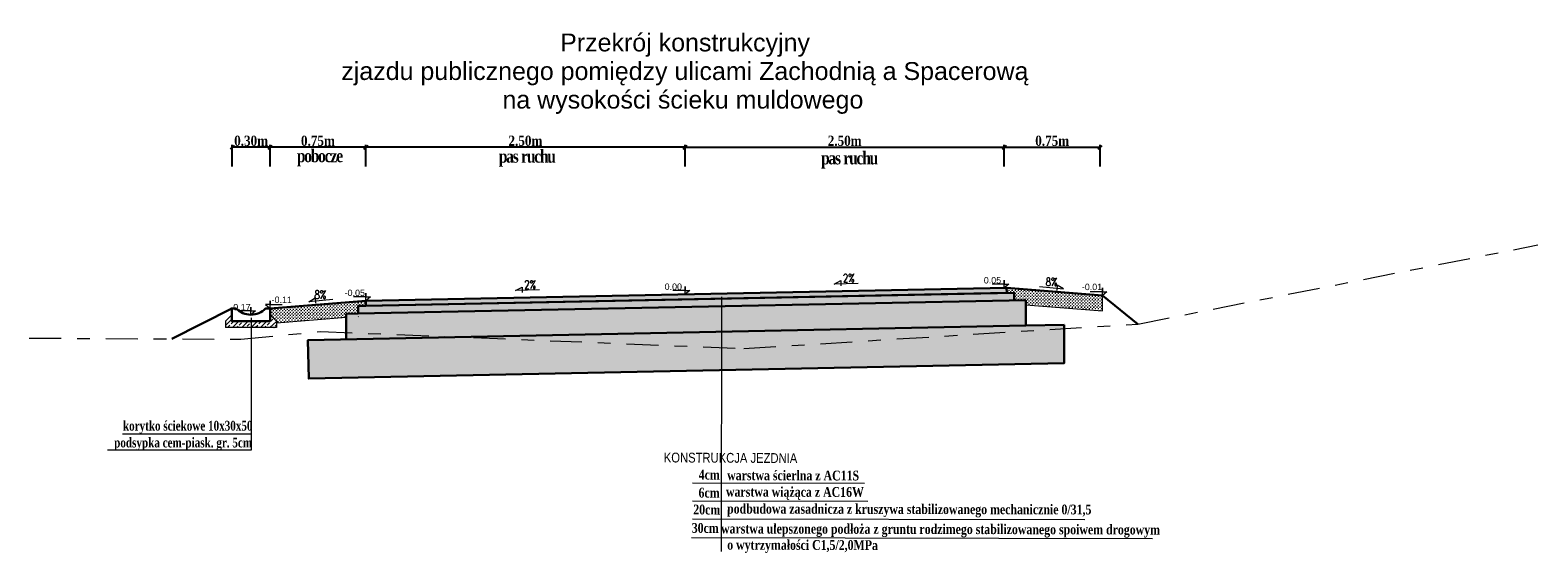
# Model space of a CAD drawing. Header units: metres. Extents: x 7443217.8 to 7443294, y 5637144.8 to 5637207.3.
# Tile 18 of 23: x 7443260.8 to 7443272.6, y 5637163.6 to 5637167.7. Entities that reach past the tile are written whole.
import ezdxf
from ezdxf.enums import TextEntityAlignment as Align

# ---------------------------------------------------------------- set-up
doc = ezdxf.new("R2010")
doc.units = ezdxf.units.M
for name, pattern in [('AUSGEZOGEN', [0]), ('CIĄGŁA', [0]), ('DASHDOT2', [0.5, 0.25, -0.125, 0, -0.125])]:
    doc.linetypes.add(name, pattern=pattern)
doc.layers.get('Defpoints').update_dxf_attribs({"true_color": 0x999999})
for name, color, linetype, lineweight in [('+wymiar', 7, 'Continuous', 9), ('cienko', 7, 'CIĄGŁA', 30), ('F00000', 7, 'AUSGEZOGEN', 13), ('Wymiary', 7, 'Continuous', 15)]:
    doc.layers.add(name, color=color, linetype=linetype, lineweight=lineweight)
for name, color, linetype in [('3_p', 7, 'Continuous'), ('__pp22', 7, 'Continuous'), ('K_wymiar', 7, 'Continuous')]:
    doc.layers.add(name, color=color, linetype=linetype)
doc.styles.add('romans1', font='timesbd.ttf', dxfattribs={"width": 0.85})
doc.styles.add('style1', font='romans.shx', dxfattribs={"width": 0.75, "height": 7})
doc.styles.add('style4', font='arial.ttf', dxfattribs={"height": 21})
doc.dimstyles.new('magda 25', dxfattribs={"dimtxt": 0.08, "dimasz": 0.03, "dimexe": 0.02, "dimexo": 0, "dimgap": 0.01, "dimtad": 1, "dimzin": 0, "dimdsep": 46, "dimtxsty": 'romans1', "dimblk": 'OBLIQUE', "dimcen": 0.09, "dimazin": 0, "dimtfac": 1, "dimtmove": 0, "dimatfit": 2, "dimldrblk": 'OBLIQUE', "dimfxl": 0.15, "dimfxlon": 1, "dimtolj": 1, "dimtzin": 0, "dimarcsym": 0})

# ---------------------------------------------------------------- blocks, each defined once
blk = doc.blocks.new('_Oblique')
at = {"color": 0, "linetype": 'ByBlock', "lineweight": -2}
blk.add_line((-0.5, -0.5), (0.5, 0.5), dxfattribs=at)
blk = doc.blocks.new('*D923')
at = {"layer": '+wymiar', "color": 0, "lineweight": -2, "transparency": 16777216}
for p, q in [((7443268.392, 5637166.617), (7443268.392, 5637166.787)), ((7443268.392, 5637166.767), (7443269.142, 5637166.767)), ((7443269.142, 5637166.617), (7443269.142, 5637166.787))]:
    blk.add_line(p, q, dxfattribs=at)
at = {"layer": 'Defpoints', "color": 0, "lineweight": 13, "transparency": 16777216}
for p in [(7443269.142, 5637166.767), (7443268.392, 5637165.985), (7443269.142, 5637165.985)]:
    blk.add_point(p, dxfattribs=at)
at = {"layer": '+wymiar', "color": 0, "lineweight": -2, "transparency": 16777216, "xscale": 0.03, "yscale": 0.03, "zscale": 0.03, "rotation": 180}
blk.add_blockref('_Oblique', (7443268.392, 5637166.767), dxfattribs=at)
at = {"layer": '+wymiar', "color": 0, "lineweight": -2, "transparency": 16777216, "xscale": 0.03, "yscale": 0.03, "zscale": 0.03}
blk.add_blockref('_Oblique', (7443269.142, 5637166.767), dxfattribs=at)
at = {"layer": '+wymiar', "color": 0, "transparency": 16777216, "insert": (7443268.767, 5637166.817), "char_height": 0.08, "attachment_point": 5, "style": 'romans1'}
blk.add_mtext('\\A1;0.75m', dxfattribs=at)
blk = doc.blocks.new('*D924')
at = {"layer": '+wymiar', "color": 0, "lineweight": -2, "transparency": 16777216}
for p, q in [((7443263.392, 5637166.617), (7443263.392, 5637166.787)), ((7443265.892, 5637166.767), (7443263.392, 5637166.767)), ((7443265.892, 5637166.617), (7443265.892, 5637166.787))]:
    blk.add_line(p, q, dxfattribs=at)
at = {"layer": 'Defpoints', "color": 0, "lineweight": 13, "transparency": 16777216}
for p in [(7443263.392, 5637166.767), (7443263.392, 5637165.985), (7443265.892, 5637165.985)]:
    blk.add_point(p, dxfattribs=at)
at = {"layer": '+wymiar', "color": 0, "lineweight": -2, "transparency": 16777216, "xscale": 0.03, "yscale": 0.03, "zscale": 0.03, "rotation": 180}
blk.add_blockref('_Oblique', (7443263.392, 5637166.767), dxfattribs=at)
at = {"layer": '+wymiar', "color": 0, "lineweight": -2, "transparency": 16777216, "xscale": 0.03, "yscale": 0.03, "zscale": 0.03}
blk.add_blockref('_Oblique', (7443265.892, 5637166.767), dxfattribs=at)
at = {"layer": '+wymiar', "color": 0, "transparency": 16777216, "insert": (7443264.642, 5637166.817), "char_height": 0.08, "attachment_point": 5, "style": 'romans1'}
blk.add_mtext('\\A1;2.50m', dxfattribs=at)
blk = doc.blocks.new('*D925')
at = {"layer": '+wymiar', "color": 0, "lineweight": -2, "transparency": 16777216}
for p, q in [((7443262.642, 5637166.617), (7443262.642, 5637166.787)), ((7443263.392, 5637166.767), (7443262.642, 5637166.767)), ((7443263.392, 5637166.617), (7443263.392, 5637166.787))]:
    blk.add_line(p, q, dxfattribs=at)
at = {"layer": 'Defpoints', "color": 0, "lineweight": 13, "transparency": 16777216}
for p in [(7443262.642, 5637166.767), (7443262.642, 5637165.985), (7443263.392, 5637165.985)]:
    blk.add_point(p, dxfattribs=at)
at = {"layer": '+wymiar', "color": 0, "lineweight": -2, "transparency": 16777216, "xscale": 0.03, "yscale": 0.03, "zscale": 0.03, "rotation": 180}
blk.add_blockref('_Oblique', (7443262.642, 5637166.767), dxfattribs=at)
at = {"layer": '+wymiar', "color": 0, "lineweight": -2, "transparency": 16777216, "xscale": 0.03, "yscale": 0.03, "zscale": 0.03}
blk.add_blockref('_Oblique', (7443263.392, 5637166.767), dxfattribs=at)
at = {"layer": '+wymiar', "color": 0, "transparency": 16777216, "insert": (7443263.017, 5637166.817), "char_height": 0.08, "attachment_point": 5, "style": 'romans1'}
blk.add_mtext('\\A1;0.75m', dxfattribs=at)
blk = doc.blocks.new('*D926')
at = {"layer": '+wymiar', "color": 0, "lineweight": -2, "transparency": 16777216}
for p, q in [((7443265.892, 5637166.617), (7443265.892, 5637166.787)), ((7443265.892, 5637166.767), (7443268.392, 5637166.767)), ((7443268.392, 5637166.617), (7443268.392, 5637166.787))]:
    blk.add_line(p, q, dxfattribs=at)
at = {"layer": 'Defpoints', "color": 0, "lineweight": 13, "transparency": 16777216}
for p in [(7443268.392, 5637166.767), (7443265.892, 5637165.985), (7443268.392, 5637165.985)]:
    blk.add_point(p, dxfattribs=at)
at = {"layer": '+wymiar', "color": 0, "lineweight": -2, "transparency": 16777216, "xscale": 0.03, "yscale": 0.03, "zscale": 0.03, "rotation": 180}
blk.add_blockref('_Oblique', (7443265.892, 5637166.767), dxfattribs=at)
at = {"layer": '+wymiar', "color": 0, "lineweight": -2, "transparency": 16777216, "xscale": 0.03, "yscale": 0.03, "zscale": 0.03}
blk.add_blockref('_Oblique', (7443268.392, 5637166.767), dxfattribs=at)
at = {"layer": '+wymiar', "color": 0, "transparency": 16777216, "insert": (7443267.142, 5637166.817), "char_height": 0.08, "attachment_point": 5, "style": 'romans1'}
blk.add_mtext('\\A1;2.50m', dxfattribs=at)
blk = doc.blocks.new('*D927')
at = {"layer": '+wymiar', "color": 0, "lineweight": -2, "transparency": 16777216}
for p, q in [((7443262.346, 5637166.617), (7443262.346, 5637166.787)), ((7443262.642, 5637166.767), (7443262.346, 5637166.767)), ((7443262.642, 5637166.617), (7443262.642, 5637166.787))]:
    blk.add_line(p, q, dxfattribs=at)
at = {"layer": 'Defpoints', "color": 0, "lineweight": 13, "transparency": 16777216}
for p in [(7443262.346, 5637166.767), (7443262.346, 5637166.26), (7443262.642, 5637166.26)]:
    blk.add_point(p, dxfattribs=at)
at = {"layer": '+wymiar', "color": 0, "lineweight": -2, "transparency": 16777216, "xscale": 0.03, "yscale": 0.03, "zscale": 0.03, "rotation": 180}
blk.add_blockref('_Oblique', (7443262.346, 5637166.767), dxfattribs=at)
at = {"layer": '+wymiar', "color": 0, "lineweight": -2, "transparency": 16777216, "xscale": 0.03, "yscale": 0.03, "zscale": 0.03}
blk.add_blockref('_Oblique', (7443262.642, 5637166.767), dxfattribs=at)
at = {"layer": '+wymiar', "color": 0, "transparency": 16777216, "insert": (7443262.494, 5637166.817), "char_height": 0.08, "attachment_point": 5, "style": 'romans1'}
blk.add_mtext('\\A1;0.30m', dxfattribs=at)

msp = doc.modelspace()

# ---------------------------------------------------------------- hatches: boundary and pattern name
at = {"layer": '__pp22'}
h = msp.add_hatch(color=8, dxfattribs=at)
h.dxf.hatch_style = 1
h.paths.add_polyline_path([(7443263.3317, 5637165.4633), (7443263.3316, 5637165.5233), (7443268.4702, 5637165.6261), (7443268.4702, 5637165.5661)])
at = {"layer": '__pp22', "true_color": 0xc7c8ca}
h = msp.add_hatch(color=9, dxfattribs=at)
h.dxf.hatch_style = 1
h.paths.add_polyline_path([(7443263.3915, 5637165.5352), (7443263.3916, 5637165.5645), (7443268.4102, 5637165.6649), (7443268.411, 5637165.6249), (7443263.3922, 5637165.5245), (7443263.3922, 5637165.5345)])
at = {"layer": 'F00000'}
h = msp.add_hatch(dxfattribs=at)
h.set_pattern_fill('CROSS', color=8, scale=0.0019, angle=90)
h.set_pattern_definition([(90, (9523.073043, -8209.592957), (-0.012065, 0.012065), [0.0060325, -0.0180975]), (180, (9523.076059, -8209.58994), (-0.012065, -0.012065), [0.0060325, -0.0180975])])
h.paths.add_polyline_path([(7443262.6422, 5637165.4546), (7443262.6922, 5637165.4046), (7443262.6922, 5637165.3882), (7443263.2391, 5637165.4319), (7443263.2391, 5637165.4615), (7443263.3317, 5637165.4633), (7443263.3316, 5637165.5233), (7443263.3915, 5637165.5245), (7443263.3916, 5637165.5645), (7443262.6422, 5637165.5046)])
h = msp.add_hatch(dxfattribs=at)
h.set_pattern_fill('CROSS', color=8, scale=0.0019, angle=90)
h.set_pattern_definition([(90, (9523.07314, -8209.547403), (-0.012065, 0.012065), [0.0060325, -0.0180975]), (180, (9523.076156, -8209.544387), (-0.012065, -0.012065), [0.0060325, -0.0180975])])
h.paths.add_polyline_path([(7443263.2391, 5637165.2603), (7443263.2391, 5637165.4615), (7443268.5601, 5637165.5679), (7443268.5602, 5637165.369), (7443268.3921, 5637165.3645), (7443263.393, 5637165.2645)])
h = msp.add_hatch(dxfattribs=at)
h.set_pattern_fill('CROSS', color=8, scale=0.0019, angle=90)
h.set_pattern_definition([(90, (9514.995339, -8209.492586), (-0.012065, 0.012065), [0.0060325, -0.0180975]), (180, (9514.998355, -8209.48957), (-0.012065, -0.012065), [0.0060325, -0.0180975])])
h.paths.add_polyline_path([(7443268.5601, 5637165.5679), (7443268.4663, 5637165.566), (7443268.4702, 5637165.6261), (7443268.4103, 5637165.6249), (7443268.4102, 5637165.6649), (7443269.1597, 5637165.6049), (7443269.1597, 5637165.4845), (7443268.5601, 5637165.5325)])
h = msp.add_hatch(dxfattribs=at)
h.set_pattern_fill('ANSI33', color=8, scale=0.0081)
h.set_pattern_definition([(45, (0, 0), (-0.03637003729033, 0.03637003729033), []), (45, (0.03637, 0), (-0.03637003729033, 0.03637003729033), [0.0257175, -0.01285875])])
h.paths.add_polyline_path([(7443262.6922, 5637165.4046), (7443262.6422, 5637165.4546), (7443262.6422, 5637165.4046), (7443262.3422, 5637165.4046), (7443262.3422, 5637165.4546), (7443262.2922, 5637165.4046), (7443262.2922, 5637165.3546), (7443262.6922, 5637165.3546)])
h = msp.add_hatch(dxfattribs=at)
h.set_pattern_fill('ANSI33', color=8, scale=0.0081, angle=90)
h.set_pattern_definition([(135, (9523.07314, -8209.547403), (-0.03637003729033, -0.03637003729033), []), (135, (9523.07314, -8209.511033), (-0.03637003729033, -0.03637003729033), [0.0257175, -0.01285875])])
h.paths.add_polyline_path([(7443268.3921, 5637165.3645), (7443268.8601, 5637165.3751), (7443268.8601, 5637165.0738), (7443268.7523, 5637165.0717), (7443268.6421, 5637165.0694), (7443262.9453, 5637164.9542), (7443262.9392, 5637165.2554), (7443263.393, 5637165.2645)])

# ---------------------------------------------------------------- linework, layer by layer
at = {"layer": '+wymiar', "flags": 128}
for points in [[(7443267.2481, 5637165.7005), (7443267.0605, 5637165.695), (7443267.1114, 5637165.722), (7443267.1123, 5637165.6797)], [(7443268.6686, 5637165.6749), (7443268.8555, 5637165.6563), (7443268.8066, 5637165.6868), (7443268.8027, 5637165.6446)], [(7443263.1332, 5637165.5745), (7443262.9463, 5637165.5559), (7443262.9953, 5637165.5864), (7443262.9992, 5637165.5442)], [(7443268.4102, 5637165.6649), (7443263.3916, 5637165.5645)], [(7443264.753, 5637165.6492), (7443264.5653, 5637165.6437), (7443264.6162, 5637165.6707), (7443264.6172, 5637165.6284)]]:
    msp.add_lwpolyline(points, dxfattribs=at)
at = {"layer": '3_p', "color": 92, "linetype": 'DASHDOT2', "lineweight": 9}
msp.add_lwpolyline([(7443255.1224, 5637165.0787), (7443259.4696, 5637165.224), (7443260.1557, 5637165.2737), (7443262.4138, 5637165.2629), (7443263.0362, 5637165.3229), (7443266.3527, 5637165.19), (7443269.4377, 5637165.3814), (7443272.5699, 5637166.0016)], dxfattribs=at)
at = {"layer": 'cienko', "lineweight": 5}
for points in [[(7443265.8921, 5637165.6145), (7443265.8921, 5637165.6745), (7443265.8921, 5637165.6445), (7443265.9281, 5637165.6445), (7443265.8921, 5637165.6145), (7443265.8921, 5637165.6445), (7443265.7961, 5637165.6445)], [(7443268.3919, 5637165.6645), (7443268.3919, 5637165.7245), (7443268.3919, 5637165.6945), (7443268.4279, 5637165.6945), (7443268.3919, 5637165.6645), (7443268.3919, 5637165.6945), (7443268.2959, 5637165.6945)], [(7443262.6422, 5637165.5046), (7443262.6422, 5637165.5646), (7443262.6422, 5637165.5346), (7443262.6062, 5637165.5346), (7443262.6422, 5637165.5046), (7443262.6422, 5637165.5346), (7443262.7382, 5637165.5346)], [(7443262.6422, 5637165.5046), (7443262.6422, 5637165.5646), (7443262.6422, 5637165.5346), (7443262.6062, 5637165.5346), (7443262.6422, 5637165.5046), (7443262.6422, 5637165.5346), (7443262.7382, 5637165.5346)], [(7443263.3916, 5637165.5645), (7443263.3916, 5637165.6245), (7443263.3916, 5637165.5945), (7443263.4276, 5637165.5945), (7443263.3916, 5637165.5645), (7443263.3916, 5637165.5945), (7443263.2956, 5637165.5945)], [(7443269.1597, 5637165.6049), (7443269.1597, 5637165.6649), (7443269.1597, 5637165.6349), (7443269.1957, 5637165.6349), (7443269.1597, 5637165.6049), (7443269.1597, 5637165.6349), (7443269.0637, 5637165.6349)], [(7443269.1597, 5637165.6049), (7443269.1597, 5637165.6649), (7443269.1597, 5637165.6349), (7443269.1957, 5637165.6349), (7443269.1597, 5637165.6049), (7443269.1597, 5637165.6349), (7443269.0637, 5637165.6349)], [(7443262.4922, 5637165.4546), (7443262.4922, 5637165.5146), (7443262.4922, 5637165.4846), (7443262.5282, 5637165.4846), (7443262.4922, 5637165.4546), (7443262.4922, 5637165.4846), (7443262.3962, 5637165.4846)], [(7443262.4922, 5637165.4546), (7443262.4922, 5637165.5146), (7443262.4922, 5637165.4846), (7443262.5282, 5637165.4846), (7443262.4922, 5637165.4546), (7443262.4922, 5637165.4846), (7443262.3962, 5637165.4846)]]:
    msp.add_lwpolyline(points, dxfattribs=at)
at = {"layer": 'cienko', "flags": 128}
for points in [[(7443262.6422, 5637165.5046), (7443263.3916, 5637165.5645)], [(7443263.3291, 5637165.4632), (7443268.5601, 5637165.5679), (7443268.5602, 5637165.369), (7443262.9392, 5637165.2554)], [(7443263.3916, 5637165.5645), (7443263.3915, 5637165.5245), (7443263.3316, 5637165.5233), (7443263.3317, 5637165.4633), (7443263.2391, 5637165.4615), (7443263.2391, 5637165.2603)], [(7443263.3915, 5637165.5245), (7443268.4702, 5637165.6261), (7443268.4702, 5637165.5661)], [(7443268.4102, 5637165.6649), (7443263.3916, 5637165.5645)], [(7443268.4102, 5637165.6649), (7443263.3916, 5637165.5645)], [(7443268.411, 5637165.6249), (7443263.3922, 5637165.5245)], [(7443269.1597, 5637165.6049), (7443268.4102, 5637165.6649)], [(7443268.4102, 5637165.6649), (7443268.411, 5637165.6249)], [(7443269.1597, 5637165.6049), (7443269.1597, 5637165.6049), (7443269.4377, 5637165.3814)], [(7443262.3422, 5637165.5046), (7443261.8722, 5637165.2655)], [(7443268.8601, 5637165.3751), (7443268.8601, 5637165.0738), (7443262.9453, 5637164.9542), (7443262.9392, 5637165.2554)], [(7443268.5602, 5637165.369), (7443268.8601, 5637165.3751)]]:
    msp.add_lwpolyline(points, dxfattribs=at)
at = {"layer": 'cienko'}
for points in [[(7443262.6422, 5637165.4046), (7443262.6422, 5637165.5046), (7443262.6072, 5637165.5046), (7443262.6422, 5637165.5046), (7443262.6422, 5637165.4046), (7443262.3422, 5637165.4046), (7443262.3422, 5637165.5046), (7443262.3772, 5637165.5046)], [(7443262.6422, 5637165.5046), (7443262.6122, 5637165.5046)]]:
    msp.add_lwpolyline(points, dxfattribs=at)
msp.add_lwpolyline([(7443262.3772, 5637165.5046, 0.4347826), (7443262.6072, 5637165.5046, -2.5384615)], format="xyb", dxfattribs=at)
at = {"layer": 'F00000', "linetype": 'Continuous', "lineweight": 20}
for p, q in [((7443262.4936, 5637165.4297), (7443262.4936, 5637164.3919)), ((7443262.4936, 5637164.5173), (7443261.4869, 5637164.5173)), ((7443262.4936, 5637164.3919), (7443261.3689, 5637164.3919))]:
    msp.add_line(p, q, dxfattribs=at)
at = {"layer": 'F00000', "flags": 128}
for points in [[(7443263.3916, 5637165.5645), (7443262.6422, 5637165.5046)], [(7443268.4102, 5637165.6649), (7443269.1597, 5637165.6049)], [(7443268.5601, 5637165.5325), (7443269.1597, 5637165.4845), (7443269.1597, 5637165.6049)], [(7443263.3358, 5637165.4397), (7443263.3317, 5637165.4393)], [(7443263.2391, 5637165.4319), (7443262.6935, 5637165.3883)]]:
    msp.add_lwpolyline(points, dxfattribs=at)
at = {"layer": 'K_wymiar', "lineweight": 13, "flags": 128}
for points in [[(7443262.3422, 5637165.4546), (7443262.2922, 5637165.4046), (7443262.2922, 5637165.4046), (7443262.2922, 5637165.3546)], [(7443262.6422, 5637165.4546), (7443262.6922, 5637165.4046), (7443262.6922, 5637165.4046), (7443262.6922, 5637165.3546)], [(7443262.6922, 5637165.3546), (7443262.2922, 5637165.3546)], [(7443262.9391, 5637165.2615), (7443262.9453, 5637164.9554)]]:
    msp.add_lwpolyline(points, dxfattribs=at)
at = {"layer": 'Wymiary', "ltscale": 0.2}
for p, q in [((7443266.1785, 5637165.595), (7443266.1735, 5637163.5988)), ((7443267.2967, 5637164.132), (7443265.9511, 5637164.1353)), ((7443267.3234, 5637163.9906), (7443265.9508, 5637163.994)), ((7443269.0231, 5637163.846), (7443265.9504, 5637163.8527)), ((7443269.552, 5637163.6983), (7443265.943, 5637163.7073))]:
    msp.add_line(p, q, dxfattribs=at)

# ---------------------------------------------------------------- texts
at = {"lineweight": 5, "style": 'style4'}
for s, p in [('Przekrój konstrukcyjny', (7443265.8919, 5637167.5182)), ('zjazdu publicznego pomiędzy ulicami Zachodnią a Spacerową', (7443265.8905, 5637167.2942)), ('na wysokości ścieku muldowego', (7443265.8751, 5637167.0702))]:
    msp.add_text(s, height=0.14, dxfattribs=at).set_placement(p, align=Align.CENTER)
at = {"lineweight": 15, "style": 'style1', "width": 0.75}
for s, p in [('2%%%', (7443264.7248, 5637165.6901)), ('2%%%', (7443267.22, 5637165.7414)), ('8%%%', (7443268.8081, 5637165.7122)), ('8%%%', (7443263.0819, 5637165.6119))]:
    msp.add_text(s, height=0.065, dxfattribs=at).set_placement(p, align=Align.MIDDLE_RIGHT)
at = {"color": 7, "style": 'style4'}
for s, p in [('0.00', (7443265.7319, 5637165.6495)), ('0.05', (7443268.2312, 5637165.6995)), ('-0.05', (7443263.2261, 5637165.6008)), ('-0.17', (7443262.331, 5637165.4892))]:
    msp.add_text(s, height=0.05, dxfattribs=at).set_placement(p)
for s, rotation, p in [('-0.01', 360, (7443268.999, 5637165.6474)), ('-0.11', 0, (7443262.6542, 5637165.5471))]:
    msp.add_text(s, height=0.05, rotation=rotation, dxfattribs=at).set_placement(p)
at = {"layer": 'Wymiary', "ltscale": 0.2, "style": 'romans1', "width": 0.75}
for s, p in [('korytko ściekowe 10x30x50', (7443261.4899, 5637164.5465)), ('podsypka cem-piask. gr. 5cm', (7443261.4215, 5637164.4146))]:
    msp.add_text(s, height=0.076781, dxfattribs=at).set_placement(p)
at = {"layer": 'Wymiary', "style": 'romans1', "width": 0.8}
for s, height, rotation, p in [('4cm', 0.07678, 359.7124, (7443265.9988, 5637164.1634)), ('warstwa ścierlna z AC11S', 0.076781, 359.8562, (7443266.2215, 5637164.1582)), ('6cm', 0.07678, 359.7124, (7443265.9975, 5637164.0221)), ('warstwa wiążąca z AC16W', 0.076781, 359.8562, (7443266.2124, 5637164.0294)), ('                            20cm', 0.076781, 359.7124, (7443265.3066, 5637163.8931)), ('podbudowa zasadnicza z kruszywa stabilizowanego mechanicznie 0/31,5', 0.076781, 359.8562, (7443266.221, 5637163.8967)), (' 30cm', 0.07678, 359.7124, (7443265.921, 5637163.7456)), ('warstwa ulepszonego podłoża z gruntu rodzimego stabilizowanego spoiwem drogowym', 0.076781, 359.8562, (7443266.1734, 5637163.7406)), ('o wytrzymałości C1,5/2,0MPa', 0.076781, 359.8562, (7443266.222, 5637163.6136))]:
    msp.add_text(s, height=height, rotation=rotation, dxfattribs=at).set_placement(p)
at = {"layer": 'Wymiary', "ltscale": 0.2, "char_height": 0.1, "attachment_point": 5, "style": 'romans1'}
for s, insert in [('\\A1;{\\W0.8;\\T0.85;pobocze}', (7443263.0293, 5637166.6836)), ('\\A1;{\\W0.8;\\T0.85;pas ruchu}', (7443264.6522, 5637166.68)), ('\\A1;{\\W0.8;\\T0.85;pas ruchu}', (7443267.1758, 5637166.6667))]:
    msp.add_mtext(s, dxfattribs=dict(at, insert=insert))
at = {"layer": 'Wymiary', "ltscale": 0.2, "insert": (7443266.2481, 5637164.3326), "char_height": 0.0767813, "attachment_point": 5, "rotation": 359.7124, "style": 'romans1'}
msp.add_mtext('\\A1;{\\fArial Narrow|b0|i0|c238|p34;\\W1;K\\fArial Narrow|b0|i0|c0|p34;ON\\fArial Narrow|b0|i0|c238|p34;STRUK\\fArial Narrow|b0|i0|c0|p34;C\\fArial Narrow|b0|i0|c238|p34;J\\fArial Narrow|b0|i0|c0|p34;A\\fArial Narrow|b0|i0|c238|p34; JEZDNIA}', dxfattribs=at)

# ---------------------------------------------------------------- dimensions: what is measured, and where the dimension line sits
at = {"layer": '+wymiar'}
for p1, p2, distance, picture, middle in [((7443262.6421, 5637166.2596), (7443262.3455, 5637166.2596), -0.5069, '*D927', (7443262.4938, 5637166.8173)), ((7443263.3921, 5637165.985), (7443262.6421, 5637165.985), -0.7815, '*D925', (7443263.0171, 5637166.8173)), ((7443265.8921, 5637165.985), (7443263.3921, 5637165.985), -0.7815, '*D924', (7443264.6421, 5637166.8173)), ((7443265.8921, 5637165.985), (7443268.3921, 5637165.985), 0.7815, '*D926', (7443267.1421, 5637166.8173)), ((7443268.3921, 5637165.985), (7443269.1421, 5637165.985), 0.7815, '*D923', (7443268.7671, 5637166.8173))]:
    dim = msp.add_aligned_dim(p1=p1, p2=p2, distance=distance, dimstyle='magda 25', override={"dimpost": 'm'}, dxfattribs=at)
    dim.commit()
    dim.dimension.update_dxf_attribs({"geometry": picture, "text_midpoint": middle})

doc.saveas('drawing.dxf')
